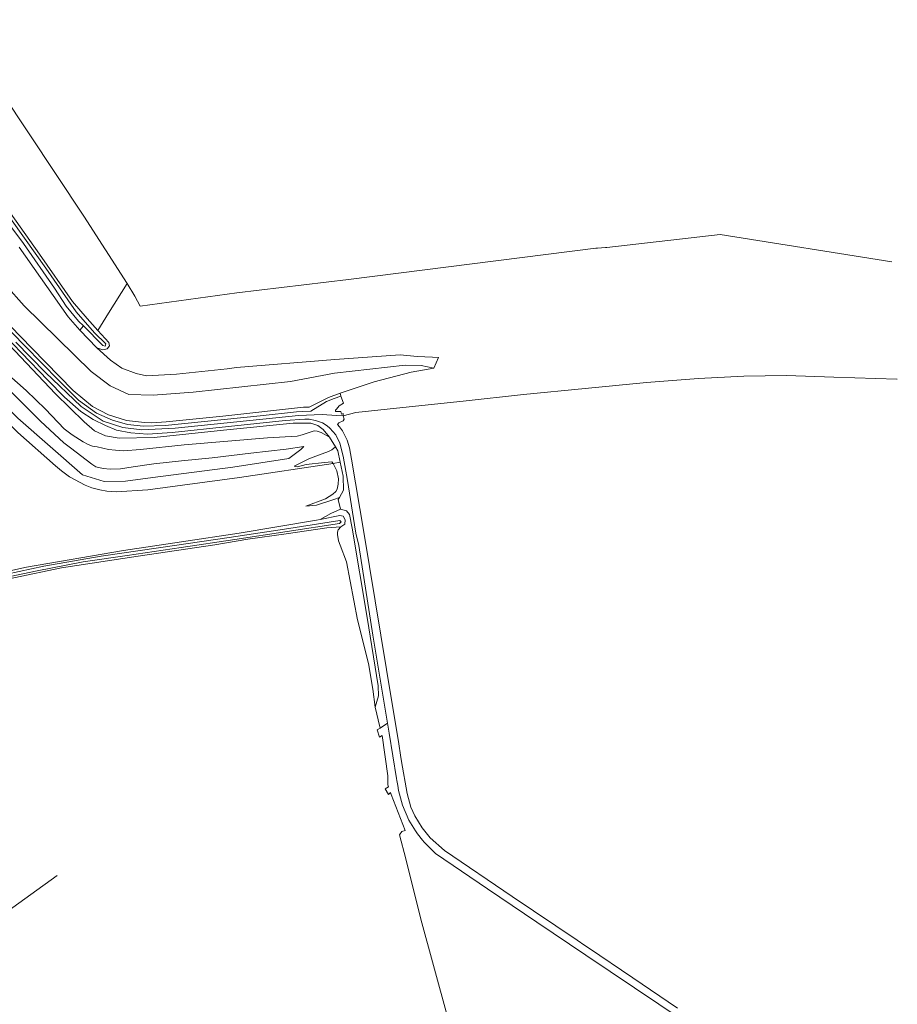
# Model space of a CAD drawing. Extents: x 141961 to 144947, y 416202 to 417778.
# Tile 122 of 122: x 144586 to 144925, y 416904 to 417285. Entities that reach past the tile are written whole.
import ezdxf
from ezdxf.lldxf.tags import DXFTag

# ---------------------------------------------------------------- set-up
doc = ezdxf.new("R2010")
doc.units = 0
for name, color, linetype, lineweight in [('B-ME-BC-BETONVORM-GV', 50, 'Continuous', 18), ('B-ME-GR-GRAS-GV', 60, 'Continuous', 13), ('B-ME-GW-TALUD_KRUIN-G', 90, 'Continuous', 18), ('B-ME-GW-TALUD_TEEN-G', 90, 'Continuous', 18), ('B-ME-IE-TERREINAFSCHEIDING_KUNSTMATIG_HEKWERK-G', 20, 'IE-TERREINAFSCHEIDING-KUNSTMATIG', 18), ('B-ME-KG-GRENS_OPNAME-G', 210, 'KG-OPNAME', 18), ('B-ME-OG-TERREIN_GROEN-GV', 7, 'Continuous', 18), ('B-ME-OG-WATER_SLOOT-G', 120, 'Continuous', 18), ('B-ME-OG-WATER_SLOOT-GV', 120, 'Continuous', 18), ('B-ME-WH-WINTERBED-G', 150, 'WH-WINTERBED', 18)]:
    doc.layers.add(name, color=color, linetype=linetype, lineweight=lineweight)
doc.styles.get("Standard").update_dxf_attribs({"font": 'arial.ttf'})
doc.linetypes.add('IE-TERREINAFSCHEIDING-KUNSTMATIG', pattern='A,4,[82,NLCS.SHX,S=0.75,R=90,X=0,Y=0],4,-2', length=10)
tags = doc.linetypes.add('KG-OPNAME', pattern='A,5.5,-2,["O",Standard,S=1.8,R=0,X=-0.5,Y=-0.9],-2,5.5,-2,[5,NLCS.SHX,S=0.75,R=0,X=0,Y=0],-2', length=19).pattern_tags.tags
tags[6] = DXFTag(74, 10)
tags = doc.linetypes.add('WH-WINTERBED', pattern='A,6,-3.5,["WB",Standard,S=1.8,R=0,X=-1.5,Y=-0.9],-3.5,6,-3.5,6,-3.5,6,-3.5,6,-3.5', length=51).pattern_tags.tags
tags[6] = DXFTag(74, 10)

msp = doc.modelspace()

# ---------------------------------------------------------------- linework, layer by layer
at = {"layer": 'B-ME-BC-BETONVORM-GV'}
for points in [[(144842.51, 416897.98, 3.66), (144823.66, 416910.64, 3.65), (144804.82, 416923.3, 3.64), (144785.8, 416936.1, 3.69), (144766.78, 416948.91, 3.74), (144746.67, 416962.66, 3.81), (144742.33, 416966.99, 3.73), (144741.63, 416967.78, 3.63), (144739.76, 416970.25, 3.6), (144738.98, 416971.34, 3.63), (144736.29, 416975.53, 3.57), (144733.94, 416981.36, 3.62), (144732.41, 416986.93, 3.77), (144732.05, 416988.95, 3.76), (144731.71, 416990.82, 3.75), (144731.56, 416991.67, 3.74), (144728.7, 417009.14, 3.74), (144728.11, 417013.01, 3.74), (144722.46, 417047.06, 3.83), (144717.02, 417081.75, 4.42), (144715.88, 417086.58, 4.41), (144715.31, 417089.74, 4.39), (144712.65, 417106.95, 4.86), (144710.93, 417116.33, 5.25), (144709.65, 417121.39, 5.62), (144708.06, 417124.61, 5.98), (144705.81, 417127.09, 6.24), (144704.8, 417128, 6.24), (144702.97, 417129.17, 6.58), (144700.23, 417130.15, 6.81), (144697.84, 417130.66, 6.94), (144696.11, 417130.62, 6.94), (144688.46, 417130.06, 7.09), (144666.6, 417127.77, 7.13), (144644.73, 417125.47, 7.16), (144635.21, 417124.77, 7.17), (144628.75, 417125.37, 7.17), (144623.2, 417126.43, 7.15), (144618.95, 417128.13, 7.15), (144614.25, 417130.46, 7.15), (144609.42, 417133.63, 7.15), (144603.1, 417139.09, 7.18), (144596.67, 417145.77, 7.2), (144586.47, 417156.23, 7.2), (144573.54, 417169.63, 7.19)], [(144578.57, 417168.52, 7.15), (144587.77, 417158.94, 7.16), (144600.92, 417145.57, 7.2), (144608.56, 417138, 7.18), (144615.55, 417132.95, 7.2), (144621.74, 417130.24, 7.2), (144627.52, 417128.59, 7.15), (144633.65, 417127.92, 7.14), (144642.12, 417128.2, 7.17), (144678.89, 417131.97, 7.27), (144692.95, 417133.49, 7.13), (144695.14, 417133.63, 7.06), (144698.46, 417133.68, 6.97), (144704.55, 417137.51, 6.76), (144707.47, 417138.58, 6.69), (144710.07, 417139.54, 6.49), (144711.02, 417136.86, 6.51), (144709.42, 417135.72, 6.54), (144708.39, 417134.52, 6.63), (144707.92, 417134.09, 6.78), (144707.95, 417133.58, 6.63), (144710.07, 417133.65, 6.7), (144710.26, 417132.62, 6.68), (144710.92, 417132.76, 6.68), (144710.88, 417131.97, 6.8), (144711.36, 417130.56, 6.71), (144710.92, 417129.95, 6.57), (144709.31, 417129.23, 6.38), (144708.79, 417128.6, 6.29), (144709.52, 417127.62, 6.14), (144710.67, 417126.12, 6.05), (144712.44, 417122.46, 5.74), (144713.33, 417119.57, 5.56), (144714.16, 417115.2, 5.22), (144718.9, 417086.96, 4.44), (144723.29, 417060.38, 4.07), (144727.68, 417033.8, 3.7), (144732.42, 417004.99, 3.74), (144733.14, 417000.65, 3.75), (144733.55, 416998.16, 3.75), (144735.76, 416985.78, 3.76), (144737.1, 416980.6, 3.78), (144738.62, 416977.15, 3.8), (144741.52, 416972.61, 3.8), (144744.57, 416968.68, 3.8), (144750.14, 416963.74, 3.81), (144776.37, 416946.01, 3.64), (144801.42, 416929.07, 3.76), (144804.46, 416927.02, 3.75), (144805.8, 416926.12, 3.75), (144823.04, 416914.48, 3.76), (144840.28, 416902.85, 3.78)]]:
    msp.add_polyline3d(points, dxfattribs=at)
at = {"layer": 'B-ME-GR-GRAS-GV'}
for points in [[(144578.52, 417215.63, 2.43), (144593.46, 417194.49, 2.52), (144606.27, 417176.08, 2.55), (144611.97, 417169.6, 2.57), (144616.08, 417164.96, 2.66), (144620.26, 417160.22, 2.69), (144620.49, 417158.96, 2.67), (144619.66, 417157.83, 2.6), (144617.99, 417157.48, 2.6), (144615.67, 417158.23, 2.71), (144609.04, 417165.1, 2.75), (144610.43, 417166.71, 1.86), (144618, 417159.15, 1.86), (144618.86, 417158.88, 1.86), (144619.17, 417159.74, 1.86), (144614.81, 417164.01, 1.86), (144607.68, 417172.08, 1.86), (144595.88, 417189.05, 1.86), (144578.78, 417213.14, 1.86)], [(144585.58, 417197.13, 2.73), (144604.62, 417170.22, 2.75), (144609.04, 417165.1, 2.75), (144615.67, 417158.23, 2.71), (144620.92, 417153.48, 2.69), (144625.32, 417150.35, 2.77), (144630.85, 417148.24, 2.7), (144634.83, 417147.36, 2.68), (144646.48, 417148.04, 2.67), (144666.03, 417150.12, 2.67), (144669.66, 417150.63, 2.52), (144707.67, 417153.76, 2.59), (144733.04, 417155.5, 2.83), (144739.62, 417154.8, 3.08), (144745.53, 417154.59, 3.5), (144747.77, 417154.44, 3.72), (144746.04, 417150.37, 4.04), (144741.06, 417151.41, 3.45), (144734.94, 417151.53, 3.02), (144707.64, 417148.44, 3.02), (144690.56, 417145.24, 3.1), (144652.87, 417141.09, 3.09), (144637.39, 417139.9, 3.09), (144628.07, 417140.15, 3.13), (144620.75, 417143.56, 3.23), (144613.43, 417149.08, 3.38), (144587.59, 417174.5, 3.21), (144580.4, 417182.51, 3.22)], [(144580.4, 417182.51, 3.22), (144587.59, 417174.5, 3.21), (144613.43, 417149.08, 3.38), (144620.75, 417143.56, 3.23), (144628.07, 417140.15, 3.13), (144637.39, 417139.9, 3.09), (144652.87, 417141.09, 3.09), (144690.56, 417145.24, 3.1), (144707.64, 417148.44, 3.02), (144734.94, 417151.53, 3.02), (144741.06, 417151.41, 3.45), (144746.04, 417150.37, 4.04), (144737.23, 417148.75, 4.43), (144722.92, 417145.1, 5.46), (144709.75, 417140.64, 6.48), (144705.28, 417138.99, 6.7), (144697.84, 417135.27, 6.94), (144695.54, 417135.24, 7.14), (144664.35, 417131.77, 7.16), (144642.42, 417129.59, 7.16), (144636.98, 417129.23, 7.24), (144634.03, 417129.35, 7.14), (144627.1, 417130.15, 7.14), (144620.2, 417132.26, 7.14), (144614.02, 417135.49, 7.14), (144606.49, 417141.77, 7.14), (144590.48, 417158.06, 7.08), (144578.05, 417170.86, 7)], [(144578.05, 417170.86, 7), (144590.48, 417158.06, 7.08), (144606.49, 417141.77, 7.14), (144614.02, 417135.49, 7.14), (144620.2, 417132.26, 7.14), (144627.1, 417130.15, 7.14), (144634.03, 417129.35, 7.14), (144636.98, 417129.23, 7.24), (144642.42, 417129.59, 7.16), (144664.35, 417131.77, 7.16), (144695.54, 417135.24, 7.14), (144697.84, 417135.27, 6.94), (144705.28, 417138.99, 6.7), (144709.75, 417140.64, 6.48), (144710.07, 417139.54, 6.49), (144707.47, 417138.58, 6.69), (144704.55, 417137.51, 6.76), (144698.46, 417133.68, 6.97), (144695.14, 417133.63, 7.06), (144692.95, 417133.49, 7.13), (144678.89, 417131.97, 7.27), (144642.12, 417128.2, 7.17), (144633.65, 417127.92, 7.14), (144627.52, 417128.59, 7.15), (144621.74, 417130.24, 7.2), (144615.55, 417132.95, 7.2), (144608.56, 417138, 7.18), (144600.92, 417145.57, 7.2), (144587.77, 417158.94, 7.16), (144578.57, 417168.52, 7.15)], [(144573.54, 417169.63, 7.19), (144586.47, 417156.23, 7.2), (144596.67, 417145.77, 7.2), (144603.1, 417139.09, 7.18), (144609.42, 417133.63, 7.15), (144614.25, 417130.46, 7.15), (144618.95, 417128.13, 7.15), (144623.2, 417126.43, 7.15), (144628.75, 417125.37, 7.17), (144635.21, 417124.77, 7.17), (144644.73, 417125.47, 7.16), (144666.6, 417127.77, 7.13), (144688.46, 417130.06, 7.09), (144696.11, 417130.62, 6.94), (144697.84, 417130.66, 6.94), (144700.23, 417130.15, 6.81), (144702.97, 417129.17, 6.58), (144704.8, 417128, 6.24), (144705.81, 417127.09, 6.24), (144708.06, 417124.61, 5.98), (144709.65, 417121.39, 5.62), (144710.93, 417116.33, 5.25), (144712.65, 417106.95, 4.86), (144715.31, 417089.74, 4.39), (144715.88, 417086.58, 4.41), (144717.02, 417081.75, 4.42), (144722.46, 417047.06, 3.83), (144728.11, 417013.01, 3.74), (144725.31, 417011.16, 3.33), (144725.15, 417011.62, 3.59), (144723.34, 417019.27, 3.47), (144724.67, 417023.64, 3.6), (144724.54, 417027.51, 3.74), (144720.17, 417053.95, 3.8), (144714.42, 417088.47, 4.3), (144713.35, 417093.71, 4.33), (144712.25, 417095.21, 4.23), (144709.88, 417095.83, 3.99), (144709.07, 417099.61, 4.05), (144709.47, 417100.31, 4.12), (144711.09, 417103.1, 4.59), (144710.98, 417108.62, 4.73), (144709.8, 417113.96, 4.84), (144708.93, 417118.33, 5.34), (144707.99, 417119.96, 5.38), (144705.65, 417123.71, 5.75), (144703.27, 417126.61, 6.16), (144701.14, 417128.14, 6.53), (144698.44, 417129.04, 6.77), (144691.56, 417129.06, 7.01), (144664.7, 417126.32, 7.07), (144637.85, 417123.57, 7.12), (144624.31, 417123.29, 7.12), (144619.06, 417124.22, 7.16), (144614.75, 417126.07, 7.17), (144610.79, 417129.57, 7.26), (144599.6, 417140.42, 7.11), (144572.55, 417168.88, 7.11)], [(144572.55, 417168.88, 7.11), (144599.6, 417140.42, 7.11), (144610.79, 417129.57, 7.26), (144614.75, 417126.07, 7.17), (144619.06, 417124.22, 7.16), (144624.31, 417123.29, 7.12), (144637.85, 417123.57, 7.12), (144664.7, 417126.32, 7.07), (144691.56, 417129.06, 7.01), (144698.44, 417129.04, 6.77), (144701.14, 417128.14, 6.53), (144703.27, 417126.61, 6.16), (144705.65, 417123.71, 5.75), (144702.41, 417125.47, 5.64), (144700.89, 417125.94, 5.59), (144699.76, 417126.06, 5.4), (144698.97, 417125.81, 5.23), (144695.11, 417124.5, 4.66), (144693.11, 417124.05, 4.62), (144681.67, 417123.46, 4.62), (144649.48, 417120.63, 4.71), (144632.53, 417118.9, 4.81), (144625.92, 417118.38, 4.81), (144622.85, 417118.59, 4.82), (144620.18, 417118.93, 4.77), (144617.95, 417119.42, 4.74), (144615.8, 417119.86, 4.74), (144613.94, 417120.17, 4.73), (144612.35, 417120.84, 4.74), (144610.39, 417121.81, 4.75), (144606.07, 417124.56, 4.63), (144603.07, 417126.89, 4.48), (144595.83, 417134.43, 4.42), (144588.27, 417141.74, 4.32), (144578.27, 417150.61, 3.96)], [(144578.27, 417150.61, 3.96), (144588.27, 417141.74, 4.32), (144595.83, 417134.43, 4.42), (144603.07, 417126.89, 4.48), (144606.07, 417124.56, 4.63), (144610.39, 417121.81, 4.75), (144612.35, 417120.84, 4.74), (144613.94, 417120.17, 4.73), (144615.8, 417119.86, 4.74), (144617.95, 417119.42, 4.74), (144620.18, 417118.93, 4.77), (144622.85, 417118.59, 4.82), (144625.92, 417118.38, 4.81), (144632.53, 417118.9, 4.81), (144649.48, 417120.63, 4.71), (144681.67, 417123.46, 4.62), (144693.11, 417124.05, 4.62), (144695.11, 417124.5, 4.66), (144698.97, 417125.81, 5.23), (144699.76, 417126.06, 5.4), (144700.89, 417125.94, 5.59), (144702.41, 417125.47, 5.64), (144705.65, 417123.71, 5.75), (144707.99, 417119.96, 5.38), (144706.54, 417118.74, 5.08), (144705.23, 417118.11, 4.81), (144701.46, 417116.69, 4.27), (144697.71, 417115.26, 3.61), (144691.96, 417112.48, 2.57), (144693.31, 417112.16, 2.6), (144696.63, 417113.04, 2.76), (144703.77, 417113.82, 2.83), (144706.53, 417114.15, 3.4), (144707.13, 417113.53, 3.49), (144670.85, 417108.08, 2.4), (144635.35, 417103.3, 2.38), (144623.08, 417102.51, 2.35), (144619.58, 417102.78, 2.34), (144616.77, 417103.28, 2.33), (144613.73, 417104.1, 2.33), (144611.15, 417105.04, 2.33), (144605.1, 417108.34, 2.33), (144601.92, 417110.7, 2.41), (144599.71, 417112.51, 2.47), (144585.07, 417125.48, 2.57)], [(144583.33, 417140.47, 3.71), (144593.8, 417129.89, 3.64), (144602.92, 417121.45, 3.73), (144605.44, 417119.49, 3.84), (144613.72, 417113.19, 3.82), (144615.27, 417112.22, 3.83), (144618.05, 417111.52, 3.83), (144620.85, 417111.25, 3.8), (144624.75, 417111.41, 3.96), (144629.73, 417112.16, 3.83), (144637.69, 417113.36, 3.76), (144648.36, 417114.46, 3.73), (144660.24, 417115.71, 3.52), (144675.23, 417117.52, 3.66), (144688.87, 417119.02, 3.79), (144695.68, 417120.06, 3.84), (144694.57, 417118.92, 3.61), (144689.95, 417115.41, 2.69), (144668.2, 417112.02, 2.54), (144637.35, 417108.12, 2.58), (144626.8, 417106.62, 2.56), (144618.46, 417106.45, 2.59), (144610.14, 417109.05, 2.71), (144585.1, 417131.04, 2.67)], [(144585.1, 417131.04, 2.67), (144610.14, 417109.05, 2.71), (144618.46, 417106.45, 2.59), (144626.8, 417106.62, 2.56), (144637.35, 417108.12, 2.58), (144668.2, 417112.02, 2.54), (144689.95, 417115.41, 2.69), (144694.57, 417118.92, 3.61), (144695.68, 417120.06, 3.84), (144688.87, 417119.02, 3.79), (144675.23, 417117.52, 3.66), (144660.24, 417115.71, 3.52), (144648.36, 417114.46, 3.73), (144637.69, 417113.36, 3.76), (144629.73, 417112.16, 3.83), (144624.75, 417111.41, 3.96), (144620.85, 417111.25, 3.8), (144618.05, 417111.52, 3.83), (144615.27, 417112.22, 3.83), (144613.72, 417113.19, 3.82), (144605.44, 417119.49, 3.84), (144602.92, 417121.45, 3.73), (144593.8, 417129.89, 3.64), (144583.33, 417140.47, 3.71)], [(144585.07, 417125.48, 2.57), (144599.71, 417112.51, 2.47), (144601.92, 417110.7, 2.41), (144605.1, 417108.34, 2.33), (144611.15, 417105.04, 2.33), (144613.73, 417104.1, 2.33), (144616.77, 417103.28, 2.33), (144619.58, 417102.78, 2.34), (144623.08, 417102.51, 2.35), (144635.35, 417103.3, 2.38), (144670.85, 417108.08, 2.4), (144707.13, 417113.53, 3.49), (144708.45, 417110.61, 3.5), (144709.17, 417107.55, 3.4), (144709.07, 417105.47, 3.4), (144708.58, 417103.5, 3.27), (144708.11, 417102.69, 3.06), (144706.97, 417101.56, 3), (144704.07, 417099.84, 2.65), (144696.55, 417096.99, 2.31), (144700.61, 417097.4, 2.81), (144707.39, 417099.5, 3.77), (144709.47, 417100.31, 4.12), (144709.07, 417099.61, 4.05), (144709.88, 417095.83, 3.99), (144706.11, 417094.12, 3.17), (144702.04, 417091.84, 2.7), (144700.57, 417091.54, 2.65), (144670.68, 417086.47, 2.2), (144648.34, 417083.15, 2.21), (144625.99, 417079.84, 2.22), (144588.44, 417073.37, 2.32), (144567.89, 417068.8, 2.28)], [(144577.06, 417068.69, 1.63), (144592.58, 417071.92, 1.63), (144610.32, 417075.5, 1.63), (144627.38, 417077.89, 1.63), (144648.21, 417080.98, 1.63), (144669.03, 417084.08, 1.63), (144689.28, 417087.2, 1.63), (144709.53, 417090.31, 1.63), (144710.16, 417090.97, 1.63), (144709.67, 417091.43, 1.63), (144688.24, 417088.13, 1.63), (144666.82, 417084.83, 1.63), (144639.52, 417080.88, 1.63), (144617.31, 417077.65, 1.63), (144595.09, 417073.72, 1.63), (144561.68, 417066.57, 1.63)], [(144567.89, 417068.8, 2.28), (144588.44, 417073.37, 2.32), (144625.99, 417079.84, 2.22), (144648.34, 417083.15, 2.21), (144670.68, 417086.47, 2.2), (144700.57, 417091.54, 2.65), (144702.04, 417091.84, 2.7), (144709.67, 417093.36, 3), (144710.95, 417093.04, 3), (144711.75, 417091.72, 3), (144711.65, 417090.03, 3), (144709.99, 417089.02, 2.86), (144704.61, 417088.59, 2.47), (144688.84, 417086.29, 2.37), (144674.02, 417084.23, 2.37), (144661.27, 417082.03, 2.39), (144631.65, 417077.59, 2.36), (144602.02, 417073.14, 2.33), (144583.59, 417069.27, 2.33)], [(144583.59, 417069.27, 2.33), (144602.02, 417073.14, 2.33), (144631.65, 417077.59, 2.36), (144661.27, 417082.03, 2.39), (144674.02, 417084.23, 2.37), (144688.84, 417086.29, 2.37), (144704.61, 417088.59, 2.47), (144709.99, 417089.02, 2.86), (144709.06, 417087.86, 2.83), (144708.78, 417086.91, 2.9), (144708.79, 417085.98, 2.9), (144709.12, 417083.59, 2.88), (144709.74, 417081.92, 2.87), (144712.19, 417075.48, 2.86), (144716.44, 417052.99, 2.65), (144720.79, 417036.05, 2.62), (144722.46, 417026.23, 2.73), (144723.34, 417019.27, 3.47), (144725.15, 417011.62, 3.59), (144725.31, 417011.16, 3.33), (144724.12, 417010.47, 3.26), (144725.03, 417007.6, 3.22), (144726.07, 417008.23, 3.5), (144728.24, 416992.71, 3.59), (144728.17, 416989.12, 3.61), (144728.42, 416988.44, 3.29), (144727.21, 416987.68, 3.24), (144728.52, 416985.39, 3.27), (144729.28, 416986.16, 3.27), (144729.57, 416985.46, 3.59), (144734.93, 416971.51, 3.53), (144733.64, 416971.08, 3.29), (144732.73, 416969.81, 3.31), (144735.22, 416960.51, 3.38), (144740.99, 416937.18, 3.41), (144751.14, 416900.02, 3.34)]]:
    msp.add_polyline3d(points, dxfattribs=at)
at = {"layer": 'B-ME-GW-TALUD_KRUIN-G'}
msp.add_polyline3d([(144543.55, 417194.55, 3.22), (144549.24, 417181.13, 3.28), (144553.65, 417172.32, 3.31), (144557.98, 417165.93, 3.31), (144562.48, 417160.6, 3.38), (144567.4, 417155.64, 3.36), (144576.75, 417146.24, 3.51), (144583.33, 417140.47, 3.71), (144593.8, 417129.89, 3.64), (144602.92, 417121.45, 3.73), (144605.44, 417119.49, 3.84), (144613.72, 417113.19, 3.82), (144615.27, 417112.22, 3.83), (144618.05, 417111.52, 3.83), (144620.85, 417111.25, 3.8), (144624.75, 417111.41, 3.96), (144629.73, 417112.16, 3.83), (144637.69, 417113.36, 3.76), (144648.36, 417114.46, 3.73), (144660.24, 417115.71, 3.52), (144675.23, 417117.52, 3.66), (144688.87, 417119.02, 3.79), (144695.68, 417120.06, 3.84)], dxfattribs=at)
at = {"layer": 'B-ME-GW-TALUD_TEEN-G'}
for points in [[(144560.6, 417224.59, 3.33), (144562.6, 417218.97, 3.41), (144568.24, 417203.28, 3.31), (144573.73, 417191.83, 3.23), (144580.4, 417182.51, 3.22), (144587.59, 417174.5, 3.21), (144613.43, 417149.08, 3.38), (144620.75, 417143.56, 3.23), (144628.07, 417140.15, 3.13), (144637.39, 417139.9, 3.09), (144652.87, 417141.09, 3.09), (144690.56, 417145.24, 3.1), (144707.64, 417148.44, 3.02), (144734.94, 417151.53, 3.02), (144741.06, 417151.41, 3.45), (144746.04, 417150.37, 4.04)], [(144559.21, 417157.21, 2.26), (144561.33, 417155.07, 2.4), (144570.67, 417145.63, 2.61), (144585.1, 417131.04, 2.67), (144610.14, 417109.05, 2.71), (144618.46, 417106.45, 2.59), (144626.8, 417106.62, 2.56), (144637.35, 417108.12, 2.58), (144668.2, 417112.02, 2.54), (144689.95, 417115.41, 2.69)]]:
    msp.add_polyline3d(points, dxfattribs=at)
at = {"layer": 'B-ME-IE-TERREINAFSCHEIDING_KUNSTMATIG_HEKWERK-G'}
for points in [[(144542.82, 417224.31, 6.83), (144544.04, 417222.38, 6.82), (144548.25, 417213.7, 6.86), (144556, 417194.77, 7.01), (144558.82, 417188.13, 7.01), (144563.7, 417179.78, 7.11), (144572.55, 417168.88, 7.11), (144599.6, 417140.42, 7.11), (144610.79, 417129.57, 7.26), (144614.75, 417126.07, 7.17), (144619.06, 417124.22, 7.16), (144624.31, 417123.29, 7.12), (144637.85, 417123.57, 7.12), (144664.7, 417126.32, 7.07), (144691.56, 417129.06, 7.01), (144698.44, 417129.04, 6.77)], [(144549.55, 417224.15, 6.83), (144553.5, 417215.85, 6.88), (144557.8, 417204.87, 6.91), (144561.99, 417194.85, 6.91), (144563.53, 417191.46, 6.91), (144566.11, 417186.66, 6.91), (144570.77, 417179.55, 6.96), (144578.05, 417170.86, 7), (144590.48, 417158.06, 7.08), (144606.49, 417141.77, 7.14), (144614.02, 417135.49, 7.14), (144620.2, 417132.26, 7.14), (144627.1, 417130.15, 7.14), (144634.03, 417129.35, 7.14), (144636.98, 417129.23, 7.24), (144642.42, 417129.59, 7.16), (144664.35, 417131.77, 7.16), (144695.54, 417135.24, 7.14), (144697.84, 417135.27, 6.94), (144705.28, 417138.99, 6.7), (144709.75, 417140.64, 6.48), (144722.92, 417145.1, 5.46), (144737.23, 417148.75, 4.43), (144746.04, 417150.37, 4.04)], [(144551.6, 417155.15, 1.6), (144554.44, 417155.49, 1.6), (144556.46, 417155.66, 1.91), (144561.73, 417149.8, 2.2), (144569.78, 417140.98, 2.51), (144585.07, 417125.48, 2.57), (144599.71, 417112.51, 2.47), (144601.92, 417110.7, 2.41), (144605.1, 417108.34, 2.33), (144611.15, 417105.04, 2.33), (144613.73, 417104.1, 2.33), (144616.77, 417103.28, 2.33), (144619.58, 417102.78, 2.34), (144623.08, 417102.51, 2.35), (144635.35, 417103.3, 2.38), (144670.85, 417108.08, 2.4), (144707.13, 417113.53, 3.49), (144709.8, 417113.96, 4.84)], [(144547.34, 417064.24, 2.23), (144567.89, 417068.8, 2.28), (144588.44, 417073.37, 2.32), (144625.99, 417079.84, 2.22), (144648.34, 417083.15, 2.21), (144670.68, 417086.47, 2.2), (144700.57, 417091.54, 2.65), (144702.04, 417091.84, 2.7), (144709.67, 417093.36, 3)], [(144547.43, 417061.55, 2.39), (144563.46, 417065, 2.38), (144583.59, 417069.27, 2.33), (144602.02, 417073.14, 2.33), (144631.65, 417077.59, 2.36), (144661.27, 417082.03, 2.39), (144674.02, 417084.23, 2.37), (144688.84, 417086.29, 2.37), (144704.61, 417088.59, 2.47), (144709.99, 417089.02, 2.86)], [(144554.24, 416921.05, 2.68), (144577.44, 416937.7, 2.7), (144600.3, 416954.12, 2.71)]]:
    msp.add_polyline3d(points, dxfattribs=at)
at = {"layer": 'B-ME-KG-GRENS_OPNAME-G'}
msp.add_polyline3d([(144923.24, 417191.52, 3.44), (144856.83, 417202.09, 3.51), (144812.94, 417197.08, 3.7), (144812.41, 417196.97, 3.67), (144809.36, 417196.77, 3.66), (144808.69, 417196.8, 3.7), (144712.99, 417184.64, 2.41), (144669.83, 417179.55, 2.72), (144632.42, 417174.35, 2.66), (144630.33, 417178.23, 2.66), (144627.32, 417183.12, 2.85), (144610.66, 417209.1, 2.56), (144567.98, 417273.17, 2.49), (144560.01, 417285.14, 2.48)], dxfattribs=at)
at = {"layer": 'B-ME-OG-TERREIN_GROEN-GV'}
msp.add_polyline3d([(144620.16, 417171.62, 2.61), (144616.08, 417164.96, 2.66), (144611.97, 417169.6, 2.57), (144606.27, 417176.08, 2.55), (144593.46, 417194.49, 2.52), (144578.52, 417215.63, 2.43), (144575.54, 417222.07, 2.47), (144572.69, 417229.22, 2.49), (144570.59, 417234.35, 2.48), (144567.88, 417239.69, 2.46), (144562.88, 417246.58, 2.44), (144561.29, 417275.96, 2.54), (144567.98, 417273.17, 2.49), (144610.66, 417209.1, 2.56), (144627.32, 417183.12, 2.85)], close=True, dxfattribs=at)
at = {"layer": 'B-ME-OG-WATER_SLOOT-G'}
msp.add_polyline3d([(144562.88, 417246.58, 2.44), (144567.88, 417239.69, 2.46), (144570.59, 417234.35, 2.48), (144572.69, 417229.22, 2.49), (144575.54, 417222.07, 2.47), (144578.52, 417215.63, 2.43), (144593.46, 417194.49, 2.52), (144606.27, 417176.08, 2.55), (144611.97, 417169.6, 2.57), (144616.08, 417164.96, 2.66), (144620.26, 417160.22, 2.69), (144620.49, 417158.96, 2.67), (144619.66, 417157.83, 2.6), (144617.99, 417157.48, 2.6), (144615.67, 417158.23, 2.71)], dxfattribs=at)
at = {"layer": 'B-ME-OG-WATER_SLOOT-GV'}
msp.add_polyline3d([(144578.78, 417213.14, 1.86), (144595.88, 417189.05, 1.86), (144607.68, 417172.08, 1.86), (144614.81, 417164.01, 1.86), (144619.17, 417159.74, 1.86), (144618.86, 417158.88, 1.86), (144618, 417159.15, 1.86), (144610.43, 417166.71, 1.86), (144608.62, 417168.52, 1.86), (144603.79, 417174.36, 1.86), (144599.23, 417181.34, 1.86), (144587.33, 417198.53, 1.86), (144582.05, 417205.72, 1.86)], dxfattribs=at)
msp.add_polyline3d([(144558.68, 417064.65, 1.63), (144547.4, 417062.22, 1.63), (144547.35, 417063.49, 1.63), (144561.68, 417066.57, 1.63), (144595.09, 417073.72, 1.63), (144617.31, 417077.65, 1.63), (144639.52, 417080.88, 1.63), (144666.82, 417084.83, 1.63), (144688.24, 417088.13, 1.63), (144709.67, 417091.43, 1.63), (144710.16, 417090.97, 1.63), (144709.53, 417090.31, 1.63), (144689.28, 417087.2, 1.63), (144669.03, 417084.08, 1.63), (144648.21, 417080.98, 1.63), (144627.38, 417077.89, 1.63), (144610.32, 417075.5, 1.63), (144592.58, 417071.92, 1.63), (144577.06, 417068.69, 1.63)], close=True, dxfattribs=at)
at = {"layer": 'B-ME-WH-WINTERBED-G'}
msp.add_polyline3d([(144925.32, 417146.13, 6.93), (144925.12, 417146.14, 6.93), (144900.79, 417146.88, 6.97), (144882.49, 417147.47, 6.98), (144865.95, 417147.29, 6.99), (144848.4, 417146.34, 6.97), (144828.26, 417144.8, 6.95), (144804.52, 417142.45, 6.96), (144780.77, 417140.1, 6.97), (144757.37, 417137.64, 7), (144733.97, 417135.17, 7.04), (144715.84, 417133.24, 6.89), (144710.88, 417131.97, 6.8), (144708.33, 417131.98, 6.62), (144702.78, 417132.4, 6.69), (144693.61, 417132.01, 7.1), (144669.78, 417129.54, 7.14), (144645.95, 417127.08, 7.17), (144633.11, 417126.46, 7.17), (144625.77, 417127.44, 7.17), (144618.16, 417129.81, 7.17), (144609.57, 417135.58, 7.14), (144595.79, 417148.69, 7.2), (144584.36, 417160.46, 7.11)], dxfattribs=at)

doc.saveas('drawing.dxf')
